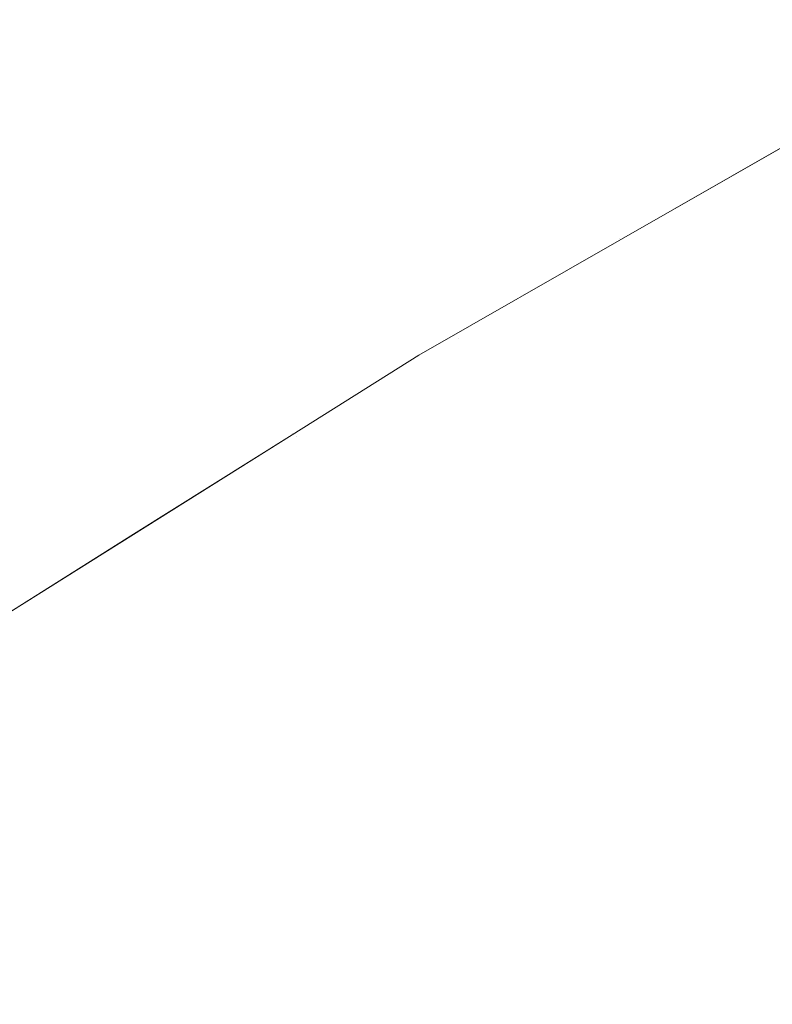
# Model space of a CAD drawing. Header units: centimetres. Extents: x -44.1 to 45.2, y 4.2 to 6.
# Tile 85 of 256: x -44.04162 to -44.03435, y 5.96447 to 5.97399. Entities that reach past the tile are written whole.
import ezdxf

# ---------------------------------------------------------------- set-up
doc = ezdxf.new("R2010")
doc.units = ezdxf.units.CM
doc.header["$LTSCALE"] = 2.54
doc.layers.add('Lucido design-1', color=7, linetype='Continuous')

# ---------------------------------------------------------------- blocks, each defined once
blk = doc.blocks.new('Gruppo-4-1')
at = {"color": 7, "linetype": 'Continuous', "lineweight": 9}
for points, invisible_edges in [([(-44.0325452, 5.9737256, -2276.3206076), (-44.0320981, 5.9739872, -2276.32217), (-44.0358246, 5.9718542, -2276.32217)], 9), ([(-44.0358246, 5.9718542, -2276.32217), (-44.0320981, 5.9739872, -2276.32217), (-44.0320981, 5.9739872, -2276.92217), (-44.0341988, 5.9727848, -2276.92217)], 10), ([(-44.0358246, 5.9718542, -2276.32217), (-44.0358251, 5.9718713, -2276.3206076), (-44.0325452, 5.9737256, -2276.3206076)], 11), ([(-44.0358251, 5.9718713, -2276.3206076), (-44.0357823, 5.9718451, -2276.3190457), (-44.0325036, 5.9736987, -2276.3190457), (-44.0325452, 5.9737256, -2276.3206076)], 15), ([(-44.0324344, 5.9736538, -2276.317485), (-44.0325036, 5.9736987, -2276.3190457), (-44.0357823, 5.9718451, -2276.3190457), (-44.0357111, 5.9718014, -2276.317485)], 15), ([(-44.0357111, 5.9718014, -2276.317485), (-44.0356114, 5.9717402, -2276.3159261), (-44.0323375, 5.9735911, -2276.3159261), (-44.0324344, 5.9736538, -2276.317485)], 15), ([(-44.032213, 5.9735105, -2276.3143694), (-44.0323375, 5.9735911, -2276.3159261), (-44.0356114, 5.9717402, -2276.3159261), (-44.0354833, 5.9716617, -2276.3143694)], 15), ([(-44.0354833, 5.9716617, -2276.3143694), (-44.035327, 5.9715658, -2276.3128155), (-44.0320611, 5.9734122, -2276.3128155), (-44.032213, 5.9735105, -2276.3143694)], 15), ([(-44.0318818, 5.9732961, -2276.3112651), (-44.0320611, 5.9734122, -2276.3128155), (-44.035327, 5.9715658, -2276.3128155), (-44.0351426, 5.9714527, -2276.3112651)], 15), ([(-44.0351426, 5.9714527, -2276.3112651), (-44.0349301, 5.9713223, -2276.3097186), (-44.0316753, 5.9731624, -2276.3097186), (-44.0318818, 5.9732961, -2276.3112651)], 15), ([(-44.0314417, 5.9730112, -2276.3081767), (-44.0316753, 5.9731624, -2276.3097186), (-44.0349301, 5.9713223, -2276.3097186), (-44.0346897, 5.9711749, -2276.3081767)], 15), ([(-44.0346897, 5.9711749, -2276.3081767), (-44.0344217, 5.9710105, -2276.3066398), (-44.0311812, 5.9728425, -2276.3066398), (-44.0314417, 5.9730112, -2276.3081767)], 15), ([(-44.030894, 5.9726566, -2276.3051085), (-44.0311812, 5.9728425, -2276.3066398), (-44.0344217, 5.9710105, -2276.3066398), (-44.0341262, 5.9708293, -2276.3051085)], 15), ([(-44.0341988, 5.9727848, -2276.92217), (-44.0358246, 5.9718542, -2276.92217), (-44.0358246, 5.9718542, -2276.32217)], 10), ([(-44.0341578, 5.972776, -2276.9252942), (-44.0357823, 5.9718451, -2276.9252942), (-44.0358246, 5.9718542, -2276.92217), (-44.0341988, 5.9727848, -2276.92217)], 11), ([(-44.0339893, 5.9726698, -2276.9284139), (-44.0356114, 5.9717402, -2276.9284139), (-44.0357823, 5.9718451, -2276.9252942), (-44.0341578, 5.972776, -2276.9252942)], 15), ([(-44.0337089, 5.9724931, -2276.9315244), (-44.035327, 5.9715658, -2276.9315244), (-44.0356114, 5.9717402, -2276.9284139), (-44.0339893, 5.9726698, -2276.9284139)], 15), ([(-44.0333174, 5.9722465, -2276.9346213), (-44.0349301, 5.9713223, -2276.9346213), (-44.035327, 5.9715658, -2276.9315244), (-44.0337089, 5.9724931, -2276.9315244)], 15), ([(-44.0328161, 5.9719306, -2276.9377002), (-44.0344217, 5.9710105, -2276.9377002), (-44.0349301, 5.9713223, -2276.9346213), (-44.0333174, 5.9722465, -2276.9346213)], 15), ([(-44.0377634, 5.9707444, -2276.32217), (-44.0389859, 5.9699859, -2276.3206076), (-44.0358251, 5.9718713, -2276.3206076)], 11), ([(-44.0389859, 5.9699859, -2276.3206076), (-44.038942, 5.9699603, -2276.3190457), (-44.0357823, 5.9718451, -2276.3190457), (-44.0358251, 5.9718713, -2276.3206076)], 15), ([(-44.0358251, 5.9718713, -2276.3206076), (-44.0358246, 5.9718542, -2276.32217), (-44.0377634, 5.9707444, -2276.32217)], 9), ([(-44.0322064, 5.9715464, -2276.9407566), (-44.0338034, 5.9706313, -2276.9407566), (-44.0344217, 5.9710105, -2276.9377002), (-44.0328161, 5.9719306, -2276.9377002)], 15), ([(-44.0357111, 5.9718014, -2276.317485), (-44.0357823, 5.9718451, -2276.3190457), (-44.038942, 5.9699603, -2276.3190457), (-44.0388688, 5.9699178, -2276.317485)], 15), ([(-44.0388688, 5.9699178, -2276.317485), (-44.0387664, 5.9698582, -2276.3159261), (-44.0356114, 5.9717402, -2276.3159261), (-44.0357111, 5.9718014, -2276.317485)], 15), ([(-44.0358246, 5.9718542, -2276.92217), (-44.0377634, 5.9707444, -2276.92217), (-44.0377634, 5.9707444, -2276.32217), (-44.0358246, 5.9718542, -2276.32217)], 10), ([(-44.037377, 5.9709064, -2276.9252942), (-44.0377634, 5.9707444, -2276.92217), (-44.0358246, 5.9718542, -2276.92217)], 9), ([(-44.0358246, 5.9718542, -2276.92217), (-44.0357823, 5.9718451, -2276.9252942), (-44.037377, 5.9709064, -2276.9252942)], 11), ([(-44.037377, 5.9709064, -2276.9252942), (-44.0357823, 5.9718451, -2276.9252942), (-44.0356114, 5.9717402, -2276.9284139), (-44.0372038, 5.9708029, -2276.9284139)], 15), ([(-44.0354833, 5.9716617, -2276.3143694), (-44.0356114, 5.9717402, -2276.3159261), (-44.0387664, 5.9698582, -2276.3159261), (-44.0386349, 5.9697818, -2276.3143694)], 15), ([(-44.0372038, 5.9708029, -2276.9284139), (-44.0356114, 5.9717402, -2276.9284139), (-44.035327, 5.9715658, -2276.9315244), (-44.0369155, 5.9706308, -2276.9315244)], 15), ([(-44.0386349, 5.9697818, -2276.3143694), (-44.0384743, 5.9696884, -2276.3128155), (-44.035327, 5.9715658, -2276.3128155), (-44.0354833, 5.9716617, -2276.3143694)], 15), ([(-44.0351426, 5.9714527, -2276.3112651), (-44.035327, 5.9715658, -2276.3128155), (-44.0384743, 5.9696884, -2276.3128155), (-44.0382849, 5.9695782, -2276.3112651)], 15), ([(-44.0369155, 5.9706308, -2276.9315244), (-44.035327, 5.9715658, -2276.9315244), (-44.0349301, 5.9713223, -2276.9346213), (-44.0365131, 5.9703905, -2276.9346213)], 15), ([(-44.0382849, 5.9695782, -2276.3112651), (-44.0380666, 5.9694513, -2276.3097186), (-44.0349301, 5.9713223, -2276.3097186), (-44.0351426, 5.9714527, -2276.3112651)], 15), ([(-44.0346897, 5.9711749, -2276.3081767), (-44.0349301, 5.9713223, -2276.3097186), (-44.0380666, 5.9694513, -2276.3097186), (-44.0378198, 5.9693078, -2276.3081767)], 15), ([(-44.0365131, 5.9703905, -2276.9346213), (-44.0349301, 5.9713223, -2276.9346213), (-44.0344217, 5.9710105, -2276.9377002), (-44.0359978, 5.9700828, -2276.9377002)], 15), ([(-44.0378198, 5.9693078, -2276.3081767), (-44.0375445, 5.9691477, -2276.3066398), (-44.0344217, 5.9710105, -2276.3066398), (-44.0346897, 5.9711749, -2276.3081767)], 15), ([(-44.0341262, 5.9708293, -2276.3051085), (-44.0344217, 5.9710105, -2276.3066398), (-44.0375445, 5.9691477, -2276.3066398), (-44.037241, 5.9689712, -2276.3051085)], 15), ([(-44.0359978, 5.9700828, -2276.9377002), (-44.0344217, 5.9710105, -2276.9377002), (-44.0338034, 5.9706313, -2276.9407566), (-44.035371, 5.9697085, -2276.9407566)], 15), ([(-44.0377634, 5.9707444, -2276.92217), (-44.037377, 5.9709064, -2276.9252942), (-44.038942, 5.9699603, -2276.9252942)], 11), ([(-44.0372038, 5.9708029, -2276.9284139), (-44.0387664, 5.9698582, -2276.9284139), (-44.038942, 5.9699603, -2276.9252942), (-44.037377, 5.9709064, -2276.9252942)], 15), ([(-44.037241, 5.9689712, -2276.3051085), (-44.0369095, 5.9687784, -2276.3035833), (-44.0338034, 5.9706313, -2276.3035833), (-44.0341262, 5.9708293, -2276.3051085)], 15), ([(-44.0377634, 5.9707444, -2276.32217), (-44.0389887, 5.9699756, -2276.32217), (-44.0389859, 5.9699859, -2276.3206076)], 10), ([(-44.0389887, 5.9699756, -2276.32217), (-44.0377634, 5.9707444, -2276.32217), (-44.0377634, 5.9707444, -2276.92217), (-44.0389887, 5.9699756, -2276.92217)], 10), ([(-44.038942, 5.9699603, -2276.9252942), (-44.0389887, 5.9699756, -2276.92217), (-44.0377634, 5.9707444, -2276.92217)], 9), ([(-44.0369155, 5.9706308, -2276.9315244), (-44.0384743, 5.9696884, -2276.9315244), (-44.0387664, 5.9698582, -2276.9284139), (-44.0372038, 5.9708029, -2276.9284139)], 15), ([(-44.0365131, 5.9703905, -2276.9346213), (-44.0380666, 5.9694513, -2276.9346213), (-44.0384743, 5.9696884, -2276.9315244), (-44.0369155, 5.9706308, -2276.9315244)], 15), ([(-44.0334535, 5.9704167, -2276.3020649), (-44.0338034, 5.9706313, -2276.3035833), (-44.0369095, 5.9687784, -2276.3035833), (-44.0365501, 5.9685695, -2276.3020649)], 15), ([(-44.035371, 5.9697085, -2276.9407566), (-44.0338034, 5.9706313, -2276.9407566), (-44.0330768, 5.9701856, -2276.9437864), (-44.0346346, 5.9692687, -2276.9437864)], 15), ([(-44.0359978, 5.9700828, -2276.9377002), (-44.0375445, 5.9691477, -2276.9377002), (-44.0380666, 5.9694513, -2276.9346213), (-44.0365131, 5.9703905, -2276.9346213)], 15), ([(-44.0365501, 5.9685695, -2276.3020649), (-44.0361633, 5.9683445, -2276.3005536), (-44.0330768, 5.9701856, -2276.3005536), (-44.0334535, 5.9704167, -2276.3020649)], 15), ([(-44.0326736, 5.9699383, -2276.29905), (-44.0330768, 5.9701856, -2276.3005536), (-44.0361633, 5.9683445, -2276.3005536), (-44.0357491, 5.9681037, -2276.29905)], 15), ([(-44.0346346, 5.9692687, -2276.9437864), (-44.0330768, 5.9701856, -2276.9437864), (-44.0322442, 5.9696749, -2276.9467854), (-44.0337906, 5.9687646, -2276.9467854)], 15), ([(-44.035371, 5.9697085, -2276.9407566), (-44.0369095, 5.9687784, -2276.9407566), (-44.0375445, 5.9691477, -2276.9377002), (-44.0359978, 5.9700828, -2276.9377002)], 15), ([(-44.0389859, 5.9699859, -2276.3206076), (-44.0389887, 5.9699756, -2276.32217), (-44.0429455, 5.967493, -2276.32217), (-44.0420276, 5.9680726, -2276.3206076)], 13), ([(-44.0429455, 5.967493, -2276.32217), (-44.0389887, 5.9699756, -2276.32217), (-44.0389887, 5.9699756, -2276.92217), (-44.0405201, 5.9690148, -2276.92217)], 10), ([(-44.0420276, 5.9680726, -2276.3206076), (-44.0419825, 5.9680477, -2276.3190457), (-44.038942, 5.9699603, -2276.3190457), (-44.0389859, 5.9699859, -2276.3206076)], 15), ([(-44.0405201, 5.9690148, -2276.92217), (-44.0389887, 5.9699756, -2276.92217), (-44.038942, 5.9699603, -2276.9252942), (-44.0404771, 5.9690073, -2276.9252942)], 14), ([(-44.0388688, 5.9699178, -2276.317485), (-44.038942, 5.9699603, -2276.3190457), (-44.0419825, 5.9680477, -2276.3190457), (-44.0419075, 5.9680063, -2276.317485)], 15), ([(-44.0419075, 5.9680063, -2276.317485), (-44.0418025, 5.9679484, -2276.3159261), (-44.0387664, 5.9698582, -2276.3159261), (-44.0388688, 5.9699178, -2276.317485)], 15), ([(-44.0404771, 5.9690073, -2276.9252942), (-44.038942, 5.9699603, -2276.9252942), (-44.0387664, 5.9698582, -2276.9284139), (-44.0402993, 5.9689066, -2276.9284139)], 15), ([(-44.0357491, 5.9681037, -2276.29905), (-44.0353081, 5.9678472, -2276.2975546), (-44.0322442, 5.9696749, -2276.2975546), (-44.0326736, 5.9699383, -2276.29905)], 15), ([(-44.0386349, 5.9697818, -2276.3143694), (-44.0387664, 5.9698582, -2276.3159261), (-44.0418025, 5.9679484, -2276.3159261), (-44.0416676, 5.9678741, -2276.3143694)], 15), ([(-44.0416676, 5.9678741, -2276.3143694), (-44.041503, 5.9677833, -2276.3128155), (-44.0384743, 5.9696884, -2276.3128155), (-44.0386349, 5.9697818, -2276.3143694)], 15), ([(-44.0402993, 5.9689066, -2276.9284139), (-44.0387664, 5.9698582, -2276.9284139), (-44.0384743, 5.9696884, -2276.9315244), (-44.0400035, 5.9687391, -2276.9315244)], 15), ([(-44.0382849, 5.9695782, -2276.3112651), (-44.0384743, 5.9696884, -2276.3128155), (-44.041503, 5.9677833, -2276.3128155), (-44.0413088, 5.9676761, -2276.3112651)], 15), ([(-44.0400035, 5.9687391, -2276.9315244), (-44.0384743, 5.9696884, -2276.9315244), (-44.0380666, 5.9694513, -2276.9346213), (-44.0395906, 5.9685053, -2276.9346213)], 15), ([(-44.0346346, 5.9692687, -2276.9437864), (-44.0361633, 5.9683445, -2276.9437864), (-44.0369095, 5.9687784, -2276.9407566), (-44.035371, 5.9697085, -2276.9407566)], 15), ([(-44.0317888, 5.9693956, -2276.2960679), (-44.0322442, 5.9696749, -2276.2975546), (-44.0353081, 5.9678472, -2276.2975546), (-44.0348403, 5.9675753, -2276.2960679)], 15), ([(-44.0413088, 5.9676761, -2276.3112651), (-44.041085, 5.9675527, -2276.3097186), (-44.0380666, 5.9694513, -2276.3097186), (-44.0382849, 5.9695782, -2276.3112651)], 15), ([(-44.0378198, 5.9693078, -2276.3081767), (-44.0380666, 5.9694513, -2276.3097186), (-44.041085, 5.9675527, -2276.3097186), (-44.0408319, 5.9674131, -2276.3081767)], 15), ([(-44.0395906, 5.9685053, -2276.9346213), (-44.0380666, 5.9694513, -2276.9346213), (-44.0375445, 5.9691477, -2276.9377002), (-44.0390618, 5.9682058, -2276.9377002)], 15), ([(-44.0348403, 5.9675753, -2276.2960679), (-44.0343463, 5.967288, -2276.2945904), (-44.0313077, 5.9691005, -2276.2945904), (-44.0317888, 5.9693956, -2276.2960679)], 15), ([(-44.0408319, 5.9674131, -2276.3081767), (-44.0405496, 5.9672574, -2276.3066398), (-44.0375445, 5.9691477, -2276.3066398), (-44.0378198, 5.9693078, -2276.3081767)], 15), ([(-44.0337906, 5.9687646, -2276.9467854), (-44.0353081, 5.9678472, -2276.9467854), (-44.0361633, 5.9683445, -2276.9437864), (-44.0346346, 5.9692687, -2276.9437864)], 15), ([(-44.037241, 5.9689712, -2276.3051085), (-44.0375445, 5.9691477, -2276.3066398), (-44.0405496, 5.9672574, -2276.3066398), (-44.0402384, 5.9670857, -2276.3051085)], 15), ([(-44.0390618, 5.9682058, -2276.9377002), (-44.0375445, 5.9691477, -2276.9377002), (-44.0369095, 5.9687784, -2276.9407566), (-44.0384186, 5.9678416, -2276.9407566)], 15), ([(-44.0405201, 5.9690148, -2276.92217), (-44.0429455, 5.967493, -2276.92217), (-44.0429455, 5.967493, -2276.32217)], 10), ([(-44.0404771, 5.9690073, -2276.9252942), (-44.0419825, 5.9680477, -2276.9252942), (-44.0429455, 5.967493, -2276.92217), (-44.0405201, 5.9690148, -2276.92217)], 11), ([(-44.0308014, 5.9687899, -2276.2931225), (-44.0313077, 5.9691005, -2276.2945904), (-44.0343463, 5.967288, -2276.2945904), (-44.0338262, 5.9669856, -2276.2931225)], 15), ([(-44.0402993, 5.9689066, -2276.9284139), (-44.0418025, 5.9679484, -2276.9284139), (-44.0419825, 5.9680477, -2276.9252942), (-44.0404771, 5.9690073, -2276.9252942)], 15), ([(-44.0402384, 5.9670857, -2276.3051085), (-44.0398985, 5.9668982, -2276.3035833), (-44.0369095, 5.9687784, -2276.3035833), (-44.037241, 5.9689712, -2276.3051085)], 15), ([(-44.0400035, 5.9687391, -2276.9315244), (-44.041503, 5.9677833, -2276.9315244), (-44.0418025, 5.9679484, -2276.9284139), (-44.0402993, 5.9689066, -2276.9284139)], 15), ([(-44.0395906, 5.9685053, -2276.9346213), (-44.041085, 5.9675527, -2276.9346213), (-44.041503, 5.9677833, -2276.9315244), (-44.0400035, 5.9687391, -2276.9315244)], 15), ([(-44.0365501, 5.9685695, -2276.3020649), (-44.0369095, 5.9687784, -2276.3035833), (-44.0398985, 5.9668982, -2276.3035833), (-44.03953, 5.966695, -2276.3020649)], 15), ([(-44.0384186, 5.9678416, -2276.9407566), (-44.0369095, 5.9687784, -2276.9407566), (-44.0361633, 5.9683445, -2276.9437864), (-44.0376628, 5.9674136, -2276.9437864)], 15), ([(-44.0328413, 5.9681978, -2276.9497496), (-44.0343463, 5.967288, -2276.9497496), (-44.0353081, 5.9678472, -2276.9467854), (-44.0337906, 5.9687646, -2276.9467854)], 15), ([(-44.03953, 5.966695, -2276.3020649), (-44.0391334, 5.9664762, -2276.3005536), (-44.0361633, 5.9683445, -2276.3005536), (-44.0365501, 5.9685695, -2276.3020649)], 15), ([(-44.0390618, 5.9682058, -2276.9377002), (-44.0405496, 5.9672574, -2276.9377002), (-44.041085, 5.9675527, -2276.9346213), (-44.0395906, 5.9685053, -2276.9346213)], 15), ([(-44.0357491, 5.9681037, -2276.29905), (-44.0361633, 5.9683445, -2276.3005536), (-44.0391334, 5.9664762, -2276.3005536), (-44.0387088, 5.966242, -2276.29905)], 15), ([(-44.0376628, 5.9674136, -2276.9437864), (-44.0361633, 5.9683445, -2276.9437864), (-44.0353081, 5.9678472, -2276.9467854), (-44.0367967, 5.9669231, -2276.9467854)], 15), ([(-44.0384186, 5.9678416, -2276.9407566), (-44.0398985, 5.9668982, -2276.9407566), (-44.0405496, 5.9672574, -2276.9377002), (-44.0390618, 5.9682058, -2276.9377002)], 15), ([(-44.0317895, 5.9675697, -2276.9526752), (-44.0332806, 5.9666683, -2276.9526752), (-44.0343463, 5.967288, -2276.9497496), (-44.0328413, 5.9681978, -2276.9497496)], 15), ([(-44.0387088, 5.966242, -2276.29905), (-44.0382565, 5.9659926, -2276.2975546), (-44.0353081, 5.9678472, -2276.2975546), (-44.0357491, 5.9681037, -2276.29905)], 15), ([(-44.0445819, 5.9659418, -2276.3143694), (-44.0444134, 5.9658536, -2276.3128155), (-44.041503, 5.9677833, -2276.3128155), (-44.0416676, 5.9678741, -2276.3143694)], 15), ([(-44.043276, 5.9669841, -2276.9284139), (-44.0418025, 5.9679484, -2276.9284139), (-44.041503, 5.9677833, -2276.9315244), (-44.042973, 5.9668213, -2276.9315244)], 15), ([(-44.0413088, 5.9676761, -2276.3112651), (-44.041503, 5.9677833, -2276.3128155), (-44.0444134, 5.9658536, -2276.3128155), (-44.0442145, 5.9657495, -2276.3112651)], 15), ([(-44.042973, 5.9668213, -2276.9315244), (-44.041503, 5.9677833, -2276.9315244), (-44.041085, 5.9675527, -2276.9346213), (-44.0425499, 5.966594, -2276.9346213)], 15), ([(-44.0376628, 5.9674136, -2276.9437864), (-44.0391334, 5.9664762, -2276.9437864), (-44.0398985, 5.9668982, -2276.9407566), (-44.0384186, 5.9678416, -2276.9407566)], 15), ([(-44.0348403, 5.9675753, -2276.2960679), (-44.0353081, 5.9678472, -2276.2975546), (-44.0382565, 5.9659926, -2276.2975546), (-44.0377769, 5.9657281, -2276.2960679)], 15), ([(-44.0367967, 5.9669231, -2276.9467854), (-44.0353081, 5.9678472, -2276.9467854), (-44.0343463, 5.967288, -2276.9497496), (-44.0358226, 5.9663715, -2276.9497496)], 15), ([(-44.0442145, 5.9657495, -2276.3112651), (-44.0439854, 5.9656297, -2276.3097186), (-44.041085, 5.9675527, -2276.3097186), (-44.0413088, 5.9676761, -2276.3112651)], 15), ([(-44.0408319, 5.9674131, -2276.3081767), (-44.041085, 5.9675527, -2276.3097186), (-44.0439854, 5.9656297, -2276.3097186), (-44.0437263, 5.965494, -2276.3081767)], 15), ([(-44.0425499, 5.966594, -2276.9346213), (-44.041085, 5.9675527, -2276.9346213), (-44.0405496, 5.9672574, -2276.9377002), (-44.0420081, 5.9663029, -2276.9377002)], 15), ([(-44.0377769, 5.9657281, -2276.2960679), (-44.0372703, 5.9654486, -2276.2945904), (-44.0343463, 5.967288, -2276.2945904), (-44.0348403, 5.9675753, -2276.2960679)], 15), ([(-44.0437263, 5.965494, -2276.3081767), (-44.0434373, 5.9653428, -2276.3066398), (-44.0405496, 5.9672574, -2276.3066398), (-44.0408319, 5.9674131, -2276.3081767)], 15), ([(-44.0367967, 5.9669231, -2276.9467854), (-44.0382565, 5.9659926, -2276.9467854), (-44.0391334, 5.9664762, -2276.9437864), (-44.0376628, 5.9674136, -2276.9437864)], 15), ([(-44.0402384, 5.9670857, -2276.3051085), (-44.0405496, 5.9672574, -2276.3066398), (-44.0434373, 5.9653428, -2276.3066398), (-44.0431187, 5.965176, -2276.3051085)], 15), ([(-44.0420081, 5.9663029, -2276.9377002), (-44.0405496, 5.9672574, -2276.9377002), (-44.0398985, 5.9668982, -2276.9407566), (-44.0413492, 5.9659489, -2276.9407566)], 15), ([(-44.0338262, 5.9669856, -2276.2931225), (-44.0343463, 5.967288, -2276.2945904), (-44.0372703, 5.9654486, -2276.2945904), (-44.0367371, 5.9651545, -2276.2931225)], 15), ([(-44.0358226, 5.9663715, -2276.9497496), (-44.0343463, 5.967288, -2276.9497496), (-44.0332806, 5.9666683, -2276.9526752), (-44.0347432, 5.9657602, -2276.9526752)], 15), ([(-44.0431187, 5.965176, -2276.3051085), (-44.0427707, 5.9649939, -2276.3035833), (-44.0398985, 5.9668982, -2276.3035833), (-44.0402384, 5.9670857, -2276.3051085)], 15), ([(-44.0358226, 5.9663715, -2276.9497496), (-44.0372703, 5.9654486, -2276.9497496), (-44.0382565, 5.9659926, -2276.9467854), (-44.0367967, 5.9669231, -2276.9467854)], 15), ([(-44.0367371, 5.9651545, -2276.2931225), (-44.0361776, 5.9648459, -2276.2916647), (-44.0332806, 5.9666683, -2276.2916647), (-44.0338262, 5.9669856, -2276.2931225)], 15), ([(-44.03953, 5.966695, -2276.3020649), (-44.0398985, 5.9668982, -2276.3035833), (-44.0427707, 5.9649939, -2276.3035833), (-44.0423935, 5.9647965, -2276.3020649)], 15), ([(-44.0413492, 5.9659489, -2276.9407566), (-44.0398985, 5.9668982, -2276.9407566), (-44.0391334, 5.9664762, -2276.9437864), (-44.0405749, 5.9655329, -2276.9437864)], 15), ([(-44.0423935, 5.9647965, -2276.3020649), (-44.0419874, 5.9645839, -2276.3005536), (-44.0391334, 5.9664762, -2276.3005536), (-44.03953, 5.966695, -2276.3020649)], 15), ([(-44.0327096, 5.9663363, -2276.2902175), (-44.0332806, 5.9666683, -2276.2916647), (-44.0361776, 5.9648459, -2276.2916647), (-44.0355922, 5.964523, -2276.2902175)], 15), ([(-44.0347432, 5.9657602, -2276.9526752), (-44.0332806, 5.9666683, -2276.9526752), (-44.0321138, 5.9659898, -2276.9555586), (-44.0335616, 5.965091, -2276.9555586)], 15), ([(-44.0387088, 5.966242, -2276.29905), (-44.0391334, 5.9664762, -2276.3005536), (-44.0419874, 5.9645839, -2276.3005536), (-44.0415527, 5.9643564, -2276.29905)], 15), ([(-44.0405749, 5.9655329, -2276.9437864), (-44.0391334, 5.9664762, -2276.9437864), (-44.0382565, 5.9659926, -2276.9467854), (-44.0396875, 5.9650561, -2276.9467854)], 15), ([(-44.0347432, 5.9657602, -2276.9526752), (-44.0361776, 5.9648459, -2276.9526752), (-44.0372703, 5.9654486, -2276.9497496), (-44.0358226, 5.9663715, -2276.9497496)], 15), ([(-44.0413492, 5.9659489, -2276.9407566), (-44.0427707, 5.9649939, -2276.9407566), (-44.0434373, 5.9653428, -2276.9377002), (-44.0420081, 5.9663029, -2276.9377002)], 15), ([(-44.0355922, 5.964523, -2276.2902175), (-44.0349813, 5.9641861, -2276.2887813), (-44.0321138, 5.9659898, -2276.2887813), (-44.0327096, 5.9663363, -2276.2902175)], 15), ([(-44.0415527, 5.9643564, -2276.29905), (-44.0410897, 5.9641141, -2276.2975546), (-44.0382565, 5.9659926, -2276.2975546), (-44.0387088, 5.966242, -2276.29905)], 15), ([(-44.0377769, 5.9657281, -2276.2960679), (-44.0382565, 5.9659926, -2276.2975546), (-44.0410897, 5.9641141, -2276.2975546), (-44.0405987, 5.9638571, -2276.2960679)], 15), ([(-44.0396875, 5.9650561, -2276.9467854), (-44.0382565, 5.9659926, -2276.9467854), (-44.0372703, 5.9654486, -2276.9497496), (-44.0386895, 5.9645199, -2276.9497496)], 15), ([(-44.0314936, 5.9656291, -2276.2873565), (-44.0321138, 5.9659898, -2276.2887813), (-44.0349813, 5.9641861, -2276.2887813), (-44.0343453, 5.9638353, -2276.2873565)], 15), ([(-44.0405749, 5.9655329, -2276.9437864), (-44.0419874, 5.9645839, -2276.9437864), (-44.0427707, 5.9649939, -2276.9407566), (-44.0413492, 5.9659489, -2276.9407566)], 15), ([(-44.0405987, 5.9638571, -2276.2960679), (-44.0400801, 5.9635857, -2276.2945904), (-44.0372703, 5.9654486, -2276.2945904), (-44.0377769, 5.9657281, -2276.2960679)], 15), ([(-44.0335616, 5.965091, -2276.9555586), (-44.0349813, 5.9641861, -2276.9555586), (-44.0361776, 5.9648459, -2276.9526752), (-44.0347432, 5.9657602, -2276.9526752)], 15), ([(-44.0396875, 5.9650561, -2276.9467854), (-44.0410897, 5.9641141, -2276.9467854), (-44.0419874, 5.9645839, -2276.9437864), (-44.0405749, 5.9655329, -2276.9437864)], 15), ([(-44.0367371, 5.9651545, -2276.2931225), (-44.0372703, 5.9654486, -2276.2945904), (-44.0400801, 5.9635857, -2276.2945904), (-44.0395342, 5.9633, -2276.2931225)], 15), ([(-44.0386895, 5.9645199, -2276.9497496), (-44.0372703, 5.9654486, -2276.9497496), (-44.0361776, 5.9648459, -2276.9526752), (-44.0375836, 5.9639258, -2276.9526752)], 15), ([(-44.0395342, 5.9633, -2276.2931225), (-44.0389614, 5.9630002, -2276.2916647), (-44.0361776, 5.9648459, -2276.2916647), (-44.0367371, 5.9651545, -2276.2931225)], 15), ([(-44.0386895, 5.9645199, -2276.9497496), (-44.0400801, 5.9635857, -2276.9497496), (-44.0410897, 5.9641141, -2276.9467854), (-44.0396875, 5.9650561, -2276.9467854)], 15), ([(-44.0322808, 5.9643657, -2276.9583964), (-44.0336846, 5.9634709, -2276.9583964), (-44.0349813, 5.9641861, -2276.9555586), (-44.0335616, 5.965091, -2276.9555586)], 15), ([(-44.0355922, 5.964523, -2276.2902175), (-44.0361776, 5.9648459, -2276.2916647), (-44.0389614, 5.9630002, -2276.2916647), (-44.0383621, 5.9626865, -2276.2902175)], 15), ([(-44.0375836, 5.9639258, -2276.9526752), (-44.0361776, 5.9648459, -2276.9526752), (-44.0349813, 5.9641861, -2276.9555586), (-44.036373, 5.9632753, -2276.9555586)], 15), ([(-44.0415527, 5.9643564, -2276.29905), (-44.0419874, 5.9645839, -2276.3005536), (-44.044726, 5.9626707, -2276.3005536), (-44.0442816, 5.96245, -2276.29905)], 15), ([(-44.0433711, 5.9636298, -2276.9437864), (-44.0419874, 5.9645839, -2276.9437864), (-44.0410897, 5.9641141, -2276.9467854), (-44.0424633, 5.9631669, -2276.9467854)], 15), ([(-44.0375836, 5.9639258, -2276.9526752), (-44.0389614, 5.9630002, -2276.9526752), (-44.0400801, 5.9635857, -2276.9497496), (-44.0386895, 5.9645199, -2276.9497496)], 15), ([(-44.0383621, 5.9626865, -2276.2902175), (-44.0377367, 5.9623592, -2276.2887813), (-44.0349813, 5.9641861, -2276.2887813), (-44.0355922, 5.964523, -2276.2902175)], 15)]:
    blk.add_3dface(points, dxfattribs=dict(at, invisible_edges=invisible_edges))
blk = doc.blocks.new('Gruppo-5-1')
at = {"color": 7}
blk.add_blockref('Gruppo-4-1', (0, 0), dxfattribs=at)

msp = doc.modelspace()

# ---------------------------------------------------------------- block references
at = {"layer": 'Lucido design-1', "color": 7}
msp.add_blockref('Gruppo-5-1', (0, 0), dxfattribs=at)

doc.saveas('drawing.dxf')
